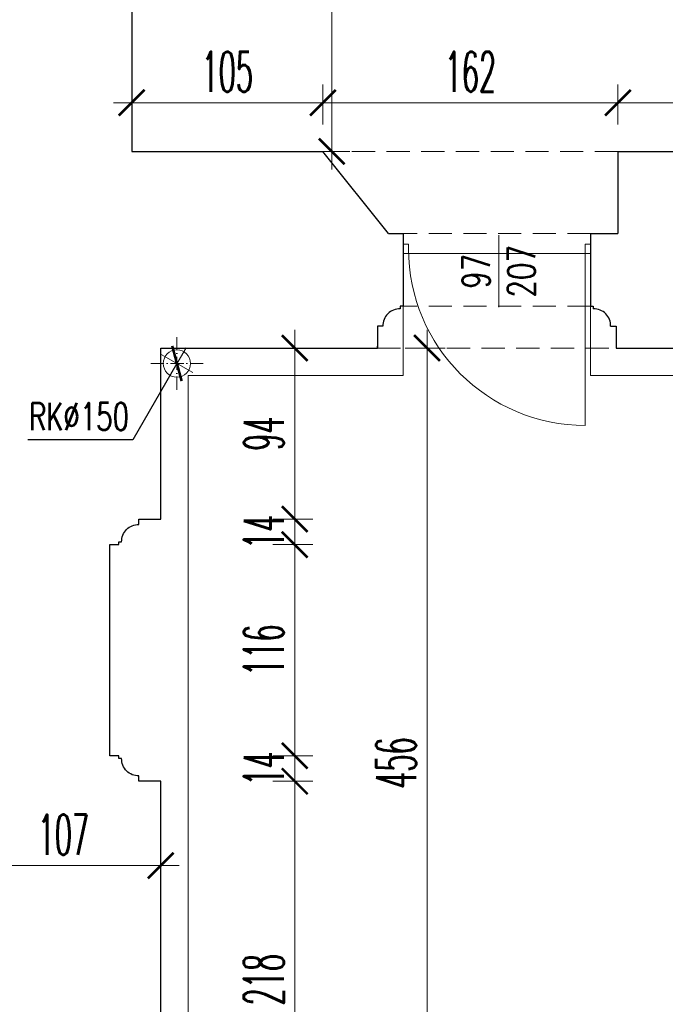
# Model space of a CAD drawing. Header units: millimetres. Extents: x -5207 to 173417, y -28809 to -6400.
# Tile 235 of 256: x 9982 to 10336, y -13309 to -12768. Entities that reach past the tile are written whole.
import ezdxf

# ---------------------------------------------------------------- set-up
doc = ezdxf.new("R2010")
doc.units = ezdxf.units.MM
doc.linetypes.add('ACAD_ISO10W100', pattern=[18, 12, -3, 0, -3])
doc.linetypes.add('HIDDEN', pattern=[9.525, 6.35, -3.175])
for name, color, linetype, lineweight in [('m_cienka', 6, 'Continuous', 5), ('m_stolarka', 52, 'Continuous', 9), ('m_tekst', 7, 'Continuous', 13), ('m_wymiary', 1, 'Continuous', 9), ('m_ściany', 90, 'Continuous', 30)]:
    doc.layers.add(name, color=color, linetype=linetype, lineweight=lineweight)
doc.styles.add('DIM', font='dim', dxfattribs={"width": 0.75})
doc.styles.get("Standard").update_dxf_attribs({"font": 'txt.shx'})
doc.styles.add('styl1', font='simplex.shx', dxfattribs={"width": 0.75})
doc.styles.add('WYM', font='simplex.shx', dxfattribs={"width": 0.5})
doc.dimstyles.new('YAROVY', dxfattribs={"dimtxt": 12, "dimasz": 2, "dimexe": 0, "dimexo": 0, "dimgap": 4, "dimtad": 3, "dimdec": 1, "dimrnd": 0.5, "dimdsep": 46, "dimtxsty": 'DIM', "dimblk": 'YARA', "dimcen": 5, "dimse1": 1, "dimse2": 1, "dimclrd": 1, "dimclrt": 3, "dimadec": 0, "dimazin": 0, "dimtfac": 1, "dimtdec": 1, "dimtmove": 0, "dimatfit": 3, "dimldrblk": 'YARA', "dimfxl": 1, "dimtolj": 1, "dimtzin": 0, "dimarcsym": 0})
doc.dimstyles.new('ZOL_3DPROJEKT100', dxfattribs={"dimscale": 2, "dimtxt": 10, "dimasz": 5, "dimexe": 0, "dimexo": 0, "dimgap": 3, "dimtad": 1, "dimdec": 1, "dimrnd": 0.5, "dimdsep": 46, "dimtxsty": 'WYM', "dimblk1": 'YARA', "dimblk2": 'YARA', "dimsah": 1, "dimcen": 1.2, "dimdle": 6, "dimclrd": 1, "dimclre": 250, "dimclrt": 7, "dimadec": 1, "dimazin": 0, "dimtfac": 1, "dimtdec": 1, "dimtix": 1, "dimtmove": 2, "dimatfit": 3, "dimldrblk": 'WW', "dimfxl": 1, "dimfxlon": 1, "dimtolj": 1, "dimtzin": 0, "dimlwd": -1, "dimlwe": 0, "dimarcsym": 0})

# ---------------------------------------------------------------- blocks, each defined once
blk = doc.blocks.new('DIMTICK')
for p, q in [((0, 1), (0, -1)), ((-1, 0), (1, 0))]:
    blk.add_line(p, q)
at = {"const_width": 0.141}
blk.add_lwpolyline([(0.707, 0.707), (-0.707, -0.707)], dxfattribs=at)
blk = doc.blocks.new('YARA')
at = {"layer": 'm_wymiary'}
blk.add_blockref('DIMTICK', (0, 0), dxfattribs=at)
blk = doc.blocks.new('*D4369')
at = {"layer": 'Defpoints', "color": 0, "ltscale": 2, "transparency": 16777216}
for p in [(9987.45, -9859.27), (8512.62, -13404.27), (9987.45, -13404.27)]:
    blk.add_point(p, dxfattribs=at)
at = {"layer": 'm_wymiary', "color": 250, "linetype": 'HIDDEN', "lineweight": 0, "ltscale": 2, "transparency": 16777216}
for p, q in [((8524.62, -9859.27), (8512.62, -9859.27)), ((8524.62, -13404.27), (8512.62, -13404.27))]:
    blk.add_line(p, q, dxfattribs=at)
at = {"layer": 'm_wymiary', "color": 1, "ltscale": 2, "transparency": 16777216}
blk.add_line((8512.62, -9869.27), (8512.62, -13394.27), dxfattribs=at)
at = {"layer": 'm_wymiary', "color": 1, "ltscale": 2, "transparency": 16777216, "xscale": 10, "yscale": 10, "zscale": 10}
for p, rotation in [((8512.62, -9859.27), 90), ((8512.62, -13404.27), 270)]:
    blk.add_blockref('YARA', p, dxfattribs=dict(at, rotation=rotation))
at = {"layer": 'm_wymiary', "color": 7, "ltscale": 2, "transparency": 16777216, "insert": (8495.62, -11631.77), "char_height": 22, "attachment_point": 5, "rotation": 90, "style": 'WYM'}
blk.add_mtext('\\A1;3545', dxfattribs=at)
blk = doc.blocks.new('WW')
at = {"ltscale": 2}
for p, q in [((3, 3), (-3, -3)), ((0, -3), (0, 3)), ((-6.31, 0), (6.1, 0))]:
    blk.add_line(p, q, dxfattribs=at)
blk = doc.blocks.new('*D4441')
at = {"layer": 'Defpoints', "color": 0, "ltscale": 2, "transparency": 16777216}
for p in [(10178.45, -12947.2), (10059.45, -13404.27), (10178.45, -13610.98)]:
    blk.add_point(p, dxfattribs=at)
at = {"layer": 'm_wymiary', "color": 250, "linetype": 'HIDDEN', "lineweight": 0, "ltscale": 2, "transparency": 16777216}
for p, q in [((10059.45, -13598.98), (10059.45, -13610.98)), ((10178.45, -13598.98), (10178.45, -13610.98))]:
    blk.add_line(p, q, dxfattribs=at)
at = {"layer": 'm_wymiary', "color": 1, "ltscale": 2, "transparency": 16777216}
blk.add_line((10069.45, -13610.98), (10168.45, -13610.98), dxfattribs=at)
at = {"layer": 'm_wymiary', "color": 1, "ltscale": 2, "transparency": 16777216, "xscale": 10, "yscale": 10, "zscale": 10, "rotation": 180}
blk.add_blockref('YARA', (10059.45, -13610.98), dxfattribs=at)
at = {"layer": 'm_wymiary', "color": 1, "ltscale": 2, "transparency": 16777216, "xscale": 10, "yscale": 10, "zscale": 10}
blk.add_blockref('YARA', (10178.45, -13610.98), dxfattribs=at)
at = {"layer": 'm_wymiary', "color": 7, "ltscale": 2, "transparency": 16777216, "insert": (10118.95, -13593.98), "char_height": 22, "attachment_point": 5, "style": 'WYM'}
blk.add_mtext('\\A1;119', dxfattribs=at)
blk = doc.blocks.new('*D4442')
at = {"layer": 'Defpoints', "color": 0, "ltscale": 2, "transparency": 16777216}
for p in [(10192.45, -12912.09), (10178.45, -12947.2), (10192.45, -13610.98)]:
    blk.add_point(p, dxfattribs=at)
at = {"layer": 'm_wymiary', "color": 250, "linetype": 'HIDDEN', "lineweight": 0, "ltscale": 2, "transparency": 16777216}
for p, q in [((10178.45, -13598.98), (10178.45, -13610.98)), ((10192.45, -13598.98), (10192.45, -13610.98))]:
    blk.add_line(p, q, dxfattribs=at)
at = {"layer": 'm_wymiary', "color": 1, "ltscale": 2, "transparency": 16777216}
for p, q in [((10168.45, -13610.98), (10158.45, -13610.98)), ((10178.45, -13610.98), (10192.45, -13610.98)), ((10202.45, -13610.98), (10212.45, -13610.98))]:
    blk.add_line(p, q, dxfattribs=at)
at = {"layer": 'm_wymiary', "color": 1, "ltscale": 2, "transparency": 16777216, "xscale": 10, "yscale": 10, "zscale": 10}
blk.add_blockref('YARA', (10178.45, -13610.98), dxfattribs=at)
at = {"layer": 'm_wymiary', "color": 1, "ltscale": 2, "transparency": 16777216, "xscale": 10, "yscale": 10, "zscale": 10, "rotation": 180}
blk.add_blockref('YARA', (10192.45, -13610.98), dxfattribs=at)
at = {"layer": 'm_wymiary', "color": 7, "ltscale": 2, "transparency": 16777216, "insert": (10185.45, -13593.98), "char_height": 22, "attachment_point": 5, "style": 'WYM'}
blk.add_mtext('\\A1;14', dxfattribs=at)
blk = doc.blocks.new('*D4443')
at = {"layer": 'Defpoints', "color": 0, "ltscale": 2, "transparency": 16777216}
for p in [(10192.45, -12912.09), (10295.45, -12912.09), (10295.45, -13610.98)]:
    blk.add_point(p, dxfattribs=at)
at = {"layer": 'm_wymiary', "color": 250, "linetype": 'HIDDEN', "lineweight": 0, "ltscale": 2, "transparency": 16777216}
for p, q in [((10192.45, -13598.98), (10192.45, -13610.98)), ((10295.45, -13598.98), (10295.45, -13610.98))]:
    blk.add_line(p, q, dxfattribs=at)
at = {"layer": 'm_wymiary', "color": 1, "ltscale": 2, "transparency": 16777216}
blk.add_line((10202.45, -13610.98), (10285.45, -13610.98), dxfattribs=at)
at = {"layer": 'm_wymiary', "color": 1, "ltscale": 2, "transparency": 16777216, "xscale": 10, "yscale": 10, "zscale": 10, "rotation": 180}
blk.add_blockref('YARA', (10192.45, -13610.98), dxfattribs=at)
at = {"layer": 'm_wymiary', "color": 1, "ltscale": 2, "transparency": 16777216, "xscale": 10, "yscale": 10, "zscale": 10}
blk.add_blockref('YARA', (10295.45, -13610.98), dxfattribs=at)
at = {"layer": 'm_wymiary', "color": 7, "ltscale": 2, "transparency": 16777216, "insert": (10243.95, -13593.98), "char_height": 22, "attachment_point": 5, "style": 'WYM'}
blk.add_mtext('\\A1;103', dxfattribs=at)
blk = doc.blocks.new('*D4444')
at = {"layer": 'Defpoints', "color": 0, "ltscale": 2, "transparency": 16777216}
for p in [(10295.45, -12912.09), (10309.45, -12948.27), (10309.45, -13610.98)]:
    blk.add_point(p, dxfattribs=at)
at = {"layer": 'm_wymiary', "color": 250, "linetype": 'HIDDEN', "lineweight": 0, "ltscale": 2, "transparency": 16777216}
for p, q in [((10295.45, -13598.98), (10295.45, -13610.98)), ((10309.45, -13598.98), (10309.45, -13610.98))]:
    blk.add_line(p, q, dxfattribs=at)
at = {"layer": 'm_wymiary', "color": 1, "ltscale": 2, "transparency": 16777216}
for p, q in [((10285.45, -13610.98), (10275.45, -13610.98)), ((10295.45, -13610.98), (10309.45, -13610.98)), ((10319.45, -13610.98), (10329.45, -13610.98))]:
    blk.add_line(p, q, dxfattribs=at)
at = {"layer": 'm_wymiary', "color": 1, "ltscale": 2, "transparency": 16777216, "xscale": 10, "yscale": 10, "zscale": 10}
blk.add_blockref('YARA', (10295.45, -13610.98), dxfattribs=at)
at = {"layer": 'm_wymiary', "color": 1, "ltscale": 2, "transparency": 16777216, "xscale": 10, "yscale": 10, "zscale": 10, "rotation": 180}
blk.add_blockref('YARA', (10309.45, -13610.98), dxfattribs=at)
at = {"layer": 'm_wymiary', "color": 7, "ltscale": 2, "transparency": 16777216, "insert": (10302.45, -13593.98), "char_height": 22, "attachment_point": 5, "style": 'WYM'}
blk.add_mtext('\\A1;14', dxfattribs=at)
blk = doc.blocks.new('*D4445')
at = {"layer": 'Defpoints', "color": 0, "ltscale": 2, "transparency": 16777216}
for p in [(10309.45, -12948.27), (10492.45, -12948.27), (10492.45, -13610.98)]:
    blk.add_point(p, dxfattribs=at)
at = {"layer": 'm_wymiary', "color": 250, "linetype": 'HIDDEN', "lineweight": 0, "ltscale": 2, "transparency": 16777216}
for p, q in [((10309.45, -13598.98), (10309.45, -13610.98)), ((10492.45, -13598.98), (10492.45, -13610.98))]:
    blk.add_line(p, q, dxfattribs=at)
at = {"layer": 'm_wymiary', "color": 1, "ltscale": 2, "transparency": 16777216}
blk.add_line((10319.45, -13610.98), (10482.45, -13610.98), dxfattribs=at)
at = {"layer": 'm_wymiary', "color": 1, "ltscale": 2, "transparency": 16777216, "xscale": 10, "yscale": 10, "zscale": 10, "rotation": 180}
blk.add_blockref('YARA', (10309.45, -13610.98), dxfattribs=at)
at = {"layer": 'm_wymiary', "color": 1, "ltscale": 2, "transparency": 16777216, "xscale": 10, "yscale": 10, "zscale": 10}
blk.add_blockref('YARA', (10492.45, -13610.98), dxfattribs=at)
at = {"layer": 'm_wymiary', "color": 7, "ltscale": 2, "transparency": 16777216, "insert": (10400.95, -13593.98), "char_height": 22, "attachment_point": 5, "style": 'WYM'}
blk.add_mtext('\\A1;183', dxfattribs=at)
blk = doc.blocks.new('*D4505')
at = {"layer": 'Defpoints', "color": 0, "ltscale": 2, "transparency": 16777216}
for p in [(10059.45, -13186.27), (10133, -13186.27), (10059.45, -13404.27)]:
    blk.add_point(p, dxfattribs=at)
at = {"layer": 'm_wymiary', "color": 250, "linetype": 'HIDDEN', "lineweight": 0, "ltscale": 2, "transparency": 16777216}
for p, q in [((10121, -13186.27), (10133, -13186.27)), ((10121, -13404.27), (10133, -13404.27))]:
    blk.add_line(p, q, dxfattribs=at)
at = {"layer": 'm_wymiary', "color": 1, "ltscale": 2, "transparency": 16777216}
blk.add_line((10133, -13394.27), (10133, -13196.27), dxfattribs=at)
at = {"layer": 'm_wymiary', "color": 1, "ltscale": 2, "transparency": 16777216, "xscale": 10, "yscale": 10, "zscale": 10}
for p, rotation in [((10133, -13186.27), 90), ((10133, -13404.27), 270)]:
    blk.add_blockref('YARA', p, dxfattribs=dict(at, rotation=rotation))
at = {"layer": 'm_wymiary', "color": 7, "ltscale": 2, "transparency": 16777216, "insert": (10116, -13295.27), "char_height": 22, "attachment_point": 5, "rotation": 90, "style": 'WYM'}
blk.add_mtext('\\A1;218', dxfattribs=at)
blk = doc.blocks.new('*D4506')
at = {"layer": 'Defpoints', "color": 0, "ltscale": 2, "transparency": 16777216}
for p in [(10031.45, -13172.27), (10133, -13172.27), (10059.45, -13186.27)]:
    blk.add_point(p, dxfattribs=at)
at = {"layer": 'm_wymiary', "color": 1, "ltscale": 2, "transparency": 16777216}
for p, q in [((10133, -13162.27), (10133, -13152.27)), ((10133, -13186.27), (10133, -13172.27)), ((10133, -13196.27), (10133, -13206.27))]:
    blk.add_line(p, q, dxfattribs=at)
at = {"layer": 'm_wymiary', "color": 250, "linetype": 'HIDDEN', "lineweight": 0, "ltscale": 2, "transparency": 16777216}
for p, q in [((10121, -13172.27), (10133, -13172.27)), ((10121, -13186.27), (10133, -13186.27))]:
    blk.add_line(p, q, dxfattribs=at)
at = {"layer": 'm_wymiary', "color": 1, "ltscale": 2, "transparency": 16777216, "xscale": 10, "yscale": 10, "zscale": 10}
for p, rotation in [((10133, -13172.27), 270), ((10133, -13186.27), 90)]:
    blk.add_blockref('YARA', p, dxfattribs=dict(at, rotation=rotation))
at = {"layer": 'm_wymiary', "color": 7, "ltscale": 2, "transparency": 16777216, "insert": (10116, -13179.27), "char_height": 22, "attachment_point": 5, "rotation": 90, "style": 'WYM'}
blk.add_mtext('\\A1;14', dxfattribs=at)
blk = doc.blocks.new('*D4507')
at = {"layer": 'Defpoints', "color": 0, "ltscale": 2, "transparency": 16777216}
for p in [(10031.45, -13056.27), (10133, -13056.27), (10031.45, -13172.27)]:
    blk.add_point(p, dxfattribs=at)
at = {"layer": 'm_wymiary', "color": 250, "linetype": 'HIDDEN', "lineweight": 0, "ltscale": 2, "transparency": 16777216}
for p, q in [((10121, -13056.27), (10133, -13056.27)), ((10121, -13172.27), (10133, -13172.27))]:
    blk.add_line(p, q, dxfattribs=at)
at = {"layer": 'm_wymiary', "color": 1, "ltscale": 2, "transparency": 16777216}
blk.add_line((10133, -13162.27), (10133, -13066.27), dxfattribs=at)
at = {"layer": 'm_wymiary', "color": 1, "ltscale": 2, "transparency": 16777216, "xscale": 10, "yscale": 10, "zscale": 10}
for p, rotation in [((10133, -13056.27), 90), ((10133, -13172.27), 270)]:
    blk.add_blockref('YARA', p, dxfattribs=dict(at, rotation=rotation))
at = {"layer": 'm_wymiary', "color": 7, "ltscale": 2, "transparency": 16777216, "insert": (10116, -13114.27), "char_height": 22, "attachment_point": 5, "rotation": 90, "style": 'WYM'}
blk.add_mtext('\\A1;116', dxfattribs=at)
blk = doc.blocks.new('*D4508')
at = {"layer": 'Defpoints', "color": 0, "ltscale": 2, "transparency": 16777216}
for p in [(10059.45, -13042.27), (10133, -13042.27), (10031.45, -13056.27)]:
    blk.add_point(p, dxfattribs=at)
at = {"layer": 'm_wymiary', "color": 1, "ltscale": 2, "transparency": 16777216}
for p, q in [((10133, -13032.27), (10133, -13022.27)), ((10133, -13056.27), (10133, -13042.27)), ((10133, -13066.27), (10133, -13076.27))]:
    blk.add_line(p, q, dxfattribs=at)
at = {"layer": 'm_wymiary', "color": 250, "linetype": 'HIDDEN', "lineweight": 0, "ltscale": 2, "transparency": 16777216}
for p, q in [((10121, -13042.27), (10133, -13042.27)), ((10121, -13056.27), (10133, -13056.27))]:
    blk.add_line(p, q, dxfattribs=at)
at = {"layer": 'm_wymiary', "color": 1, "ltscale": 2, "transparency": 16777216, "xscale": 10, "yscale": 10, "zscale": 10}
for p, rotation in [((10133, -13042.27), 270), ((10133, -13056.27), 90)]:
    blk.add_blockref('YARA', p, dxfattribs=dict(at, rotation=rotation))
at = {"layer": 'm_wymiary', "color": 7, "ltscale": 2, "transparency": 16777216, "insert": (10116, -13049.27), "char_height": 22, "attachment_point": 5, "rotation": 90, "style": 'WYM'}
blk.add_mtext('\\A1;14', dxfattribs=at)
blk = doc.blocks.new('*D4509')
at = {"layer": 'Defpoints', "color": 0, "ltscale": 2, "transparency": 16777216}
for p in [(10059.45, -12948.27), (10133, -12948.27), (10059.45, -13042.27)]:
    blk.add_point(p, dxfattribs=at)
at = {"layer": 'm_wymiary', "color": 250, "linetype": 'HIDDEN', "lineweight": 0, "ltscale": 2, "transparency": 16777216}
for p, q in [((10121, -12948.27), (10133, -12948.27)), ((10121, -13042.27), (10133, -13042.27))]:
    blk.add_line(p, q, dxfattribs=at)
at = {"layer": 'm_wymiary', "color": 1, "ltscale": 2, "transparency": 16777216}
blk.add_line((10133, -13032.27), (10133, -12958.27), dxfattribs=at)
at = {"layer": 'm_wymiary', "color": 1, "ltscale": 2, "transparency": 16777216, "xscale": 10, "yscale": 10, "zscale": 10}
for p, rotation in [((10133, -12948.27), 90), ((10133, -13042.27), 270)]:
    blk.add_blockref('YARA', p, dxfattribs=dict(at, rotation=rotation))
at = {"layer": 'm_wymiary', "color": 7, "ltscale": 2, "transparency": 16777216, "insert": (10116, -12995.27), "char_height": 22, "attachment_point": 5, "rotation": 90, "style": 'WYM'}
blk.add_mtext('\\A1;94', dxfattribs=at)
blk = doc.blocks.new('*D4510')
at = {"layer": 'Defpoints', "color": 0, "ltscale": 2, "transparency": 16777216}
for p in [(10059.45, -12948.27), (10205.64, -12948.27), (10059.45, -13404.27)]:
    blk.add_point(p, dxfattribs=at)
at = {"layer": 'm_wymiary', "color": 250, "linetype": 'HIDDEN', "lineweight": 0, "ltscale": 2, "transparency": 16777216}
for p, q in [((10193.64, -12948.27), (10205.64, -12948.27)), ((10193.64, -13404.27), (10205.64, -13404.27))]:
    blk.add_line(p, q, dxfattribs=at)
at = {"layer": 'm_wymiary', "color": 1, "ltscale": 2, "transparency": 16777216}
blk.add_line((10205.64, -13394.27), (10205.64, -12958.27), dxfattribs=at)
at = {"layer": 'm_wymiary', "color": 1, "ltscale": 2, "transparency": 16777216, "xscale": 10, "yscale": 10, "zscale": 10}
for p, rotation in [((10205.64, -12948.27), 90), ((10205.64, -13404.27), 270)]:
    blk.add_blockref('YARA', p, dxfattribs=dict(at, rotation=rotation))
at = {"layer": 'm_wymiary', "color": 7, "ltscale": 2, "transparency": 16777216, "insert": (10188.64, -13176.27), "char_height": 22, "attachment_point": 5, "rotation": 90, "style": 'WYM'}
blk.add_mtext('\\A1;456', dxfattribs=at)
blk = doc.blocks.new('*D4514')
at = {"layer": 'Defpoints', "color": 0, "ltscale": 2, "transparency": 16777216}
for p in [(8925.45, -12254.27), (10059.45, -13404.27), (10059.45, -13660.98)]:
    blk.add_point(p, dxfattribs=at)
at = {"layer": 'm_wymiary', "color": 250, "linetype": 'HIDDEN', "lineweight": 0, "ltscale": 2, "transparency": 16777216}
for p, q in [((8925.45, -13648.98), (8925.45, -13660.98)), ((10059.45, -13648.98), (10059.45, -13660.98))]:
    blk.add_line(p, q, dxfattribs=at)
at = {"layer": 'm_wymiary', "color": 1, "ltscale": 2, "transparency": 16777216}
blk.add_line((8935.45, -13660.98), (10049.45, -13660.98), dxfattribs=at)
at = {"layer": 'm_wymiary', "color": 1, "ltscale": 2, "transparency": 16777216, "xscale": 10, "yscale": 10, "zscale": 10, "rotation": 180}
blk.add_blockref('YARA', (8925.45, -13660.98), dxfattribs=at)
at = {"layer": 'm_wymiary', "color": 1, "ltscale": 2, "transparency": 16777216, "xscale": 10, "yscale": 10, "zscale": 10}
blk.add_blockref('YARA', (10059.45, -13660.98), dxfattribs=at)
at = {"layer": 'm_wymiary', "color": 7, "ltscale": 2, "transparency": 16777216, "insert": (9492.45, -13643.98), "char_height": 22, "attachment_point": 5, "style": 'WYM'}
blk.add_mtext('\\A1;1134', dxfattribs=at)
blk = doc.blocks.new('*D4515')
at = {"layer": 'Defpoints', "color": 0, "ltscale": 2, "transparency": 16777216}
for p in [(11753.45, -13268.27), (10059.45, -13404.27), (11753.45, -13660.98)]:
    blk.add_point(p, dxfattribs=at)
at = {"layer": 'm_wymiary', "color": 250, "linetype": 'HIDDEN', "lineweight": 0, "ltscale": 2, "transparency": 16777216}
for p, q in [((10059.45, -13648.98), (10059.45, -13660.98)), ((11753.45, -13648.98), (11753.45, -13660.98))]:
    blk.add_line(p, q, dxfattribs=at)
at = {"layer": 'm_wymiary', "color": 1, "ltscale": 2, "transparency": 16777216}
blk.add_line((10069.45, -13660.98), (11743.45, -13660.98), dxfattribs=at)
at = {"layer": 'm_wymiary', "color": 1, "ltscale": 2, "transparency": 16777216, "xscale": 10, "yscale": 10, "zscale": 10, "rotation": 180}
blk.add_blockref('YARA', (10059.45, -13660.98), dxfattribs=at)
at = {"layer": 'm_wymiary', "color": 1, "ltscale": 2, "transparency": 16777216, "xscale": 10, "yscale": 10, "zscale": 10}
blk.add_blockref('YARA', (11753.45, -13660.98), dxfattribs=at)
at = {"layer": 'm_wymiary', "color": 7, "ltscale": 2, "transparency": 16777216, "insert": (10906.45, -13643.98), "char_height": 22, "attachment_point": 5, "style": 'WYM'}
blk.add_mtext('\\A1;1694', dxfattribs=at)
blk = doc.blocks.new('*D4520')
at = {"layer": 'Defpoints', "color": 0, "ltscale": 2, "transparency": 16777216}
for p in [(8808.45, -11811.8), (15193.45, -11811.8), (15193.45, -13710.98)]:
    blk.add_point(p, dxfattribs=at)
at = {"layer": 'm_wymiary', "color": 250, "linetype": 'HIDDEN', "lineweight": 0, "ltscale": 2, "transparency": 16777216}
for p, q in [((8808.45, -13698.98), (8808.45, -13710.98)), ((15193.45, -13698.98), (15193.45, -13710.98))]:
    blk.add_line(p, q, dxfattribs=at)
at = {"layer": 'm_wymiary', "color": 1, "ltscale": 2, "transparency": 16777216}
blk.add_line((8818.45, -13710.98), (15183.45, -13710.98), dxfattribs=at)
at = {"layer": 'm_wymiary', "color": 1, "ltscale": 2, "transparency": 16777216, "xscale": 10, "yscale": 10, "zscale": 10, "rotation": 180}
blk.add_blockref('YARA', (8808.45, -13710.98), dxfattribs=at)
at = {"layer": 'm_wymiary', "color": 1, "ltscale": 2, "transparency": 16777216, "xscale": 10, "yscale": 10, "zscale": 10}
blk.add_blockref('YARA', (15193.45, -13710.98), dxfattribs=at)
at = {"layer": 'm_wymiary', "color": 7, "ltscale": 2, "transparency": 16777216, "insert": (12000.95, -13693.98), "char_height": 22, "attachment_point": 5, "style": 'WYM'}
blk.add_mtext('\\A1;6385', dxfattribs=at)
blk = doc.blocks.new('*D4771')
at = {"layer": 'Defpoints', "color": 0, "ltscale": 2, "transparency": 16777216}
for p in [(10059.45, -13232.6), (10059.45, -13239.16), (9952.45, -13299.27)]:
    blk.add_point(p, dxfattribs=at)
at = {"layer": 'm_wymiary', "color": 250, "linetype": 'HIDDEN', "lineweight": 0, "ltscale": 2, "transparency": 16777216}
for p, q in [((9952.45, -13244.6), (9952.45, -13232.6)), ((10059.45, -13239.16), (10059.45, -13232.6))]:
    blk.add_line(p, q, dxfattribs=at)
at = {"layer": 'm_wymiary', "color": 1, "ltscale": 2, "transparency": 16777216}
blk.add_line((9962.45, -13232.6), (10049.45, -13232.6), dxfattribs=at)
at = {"layer": 'm_wymiary', "color": 1, "ltscale": 2, "transparency": 16777216, "xscale": 10, "yscale": 10, "zscale": 10, "rotation": 180}
blk.add_blockref('YARA', (9952.45, -13232.6), dxfattribs=at)
at = {"layer": 'm_wymiary', "color": 1, "ltscale": 2, "transparency": 16777216, "xscale": 10, "yscale": 10, "zscale": 10}
blk.add_blockref('YARA', (10059.45, -13232.6), dxfattribs=at)
at = {"layer": 'm_wymiary', "color": 7, "ltscale": 2, "transparency": 16777216, "insert": (10005.95, -13215.6), "char_height": 22, "attachment_point": 5, "style": 'WYM'}
blk.add_mtext('\\A1;107', dxfattribs=at)
blk = doc.blocks.new('*D4833')
at = {"layer": 'Defpoints', "color": 0, "ltscale": 2, "transparency": 16777216}
for p in [(10310.45, -12813.5), (10310.45, -12840.27), (10492.45, -12840.27)]:
    blk.add_point(p, dxfattribs=at)
at = {"layer": 'm_wymiary', "color": 250, "linetype": 'HIDDEN', "lineweight": 0, "ltscale": 2, "transparency": 16777216}
for p, q in [((10310.45, -12825.5), (10310.45, -12813.5)), ((10492.45, -12825.5), (10492.45, -12813.5))]:
    blk.add_line(p, q, dxfattribs=at)
at = {"layer": 'm_wymiary', "color": 1, "ltscale": 2, "transparency": 16777216}
blk.add_line((10482.45, -12813.5), (10320.45, -12813.5), dxfattribs=at)
at = {"layer": 'm_wymiary', "color": 1, "ltscale": 2, "transparency": 16777216, "xscale": 10, "yscale": 10, "zscale": 10, "rotation": 180}
blk.add_blockref('YARA', (10310.45, -12813.5), dxfattribs=at)
at = {"layer": 'm_wymiary', "color": 1, "ltscale": 2, "transparency": 16777216, "xscale": 10, "yscale": 10, "zscale": 10}
blk.add_blockref('YARA', (10492.45, -12813.5), dxfattribs=at)
at = {"layer": 'm_wymiary', "color": 7, "ltscale": 2, "transparency": 16777216, "insert": (10401.45, -12796.5), "char_height": 22, "attachment_point": 5, "style": 'WYM'}
blk.add_mtext('\\A1;182', dxfattribs=at)
blk = doc.blocks.new('*D4834')
at = {"layer": 'Defpoints', "color": 0, "ltscale": 2, "transparency": 16777216}
for p in [(10148.45, -12813.5), (10148.45, -12840.27), (10310.45, -12840.27)]:
    blk.add_point(p, dxfattribs=at)
at = {"layer": 'm_wymiary', "color": 250, "linetype": 'HIDDEN', "lineweight": 0, "ltscale": 2, "transparency": 16777216}
for p, q in [((10148.45, -12825.5), (10148.45, -12813.5)), ((10310.45, -12825.5), (10310.45, -12813.5))]:
    blk.add_line(p, q, dxfattribs=at)
at = {"layer": 'm_wymiary', "color": 1, "ltscale": 2, "transparency": 16777216}
blk.add_line((10300.45, -12813.5), (10158.45, -12813.5), dxfattribs=at)
at = {"layer": 'm_wymiary', "color": 1, "ltscale": 2, "transparency": 16777216, "xscale": 10, "yscale": 10, "zscale": 10, "rotation": 180}
blk.add_blockref('YARA', (10148.45, -12813.5), dxfattribs=at)
at = {"layer": 'm_wymiary', "color": 1, "ltscale": 2, "transparency": 16777216, "xscale": 10, "yscale": 10, "zscale": 10}
blk.add_blockref('YARA', (10310.45, -12813.5), dxfattribs=at)
at = {"layer": 'm_wymiary', "color": 7, "ltscale": 2, "transparency": 16777216, "insert": (10229.45, -12796.5), "char_height": 22, "attachment_point": 5, "style": 'WYM'}
blk.add_mtext('\\A1;162', dxfattribs=at)
blk = doc.blocks.new('*D4835')
at = {"layer": 'Defpoints', "color": 0, "ltscale": 2, "transparency": 16777216}
for p in [(10043.45, -12813.5), (10148.45, -12840.27), (10043.45, -12841.27)]:
    blk.add_point(p, dxfattribs=at)
at = {"layer": 'm_wymiary', "color": 250, "linetype": 'HIDDEN', "lineweight": 0, "ltscale": 2, "transparency": 16777216}
for p, q in [((10043.45, -12825.5), (10043.45, -12813.5)), ((10148.45, -12825.5), (10148.45, -12813.5))]:
    blk.add_line(p, q, dxfattribs=at)
at = {"layer": 'm_wymiary', "color": 1, "ltscale": 2, "transparency": 16777216}
blk.add_line((10138.45, -12813.5), (10053.45, -12813.5), dxfattribs=at)
at = {"layer": 'm_wymiary', "color": 1, "ltscale": 2, "transparency": 16777216, "xscale": 10, "yscale": 10, "zscale": 10, "rotation": 180}
blk.add_blockref('YARA', (10043.45, -12813.5), dxfattribs=at)
at = {"layer": 'm_wymiary', "color": 1, "ltscale": 2, "transparency": 16777216, "xscale": 10, "yscale": 10, "zscale": 10}
blk.add_blockref('YARA', (10148.45, -12813.5), dxfattribs=at)
at = {"layer": 'm_wymiary', "color": 7, "ltscale": 2, "transparency": 16777216, "insert": (10095.95, -12796.5), "char_height": 22, "attachment_point": 5, "style": 'WYM'}
blk.add_mtext('\\A1;105', dxfattribs=at)
blk = doc.blocks.new('*D4914')
at = {"layer": 'Defpoints', "color": 0, "ltscale": 2, "transparency": 16777216}
for p in [(10206.91, -12160.27), (10148.45, -12840.27), (10153.32, -12840.27)]:
    blk.add_point(p, dxfattribs=at)
at = {"layer": 'm_wymiary', "color": 250, "linetype": 'HIDDEN', "lineweight": 0, "ltscale": 2, "transparency": 16777216}
for p, q in [((10165.32, -12160.27), (10153.32, -12160.27)), ((10148.45, -12840.27), (10153.32, -12840.27))]:
    blk.add_line(p, q, dxfattribs=at)
at = {"layer": 'm_wymiary', "color": 1, "ltscale": 2, "transparency": 16777216}
blk.add_line((10153.32, -12170.27), (10153.32, -12830.27), dxfattribs=at)
at = {"layer": 'm_wymiary', "color": 1, "ltscale": 2, "transparency": 16777216, "xscale": 10, "yscale": 10, "zscale": 10}
for p, rotation in [((10153.32, -12160.27), 90), ((10153.32, -12840.27), 270)]:
    blk.add_blockref('YARA', p, dxfattribs=dict(at, rotation=rotation))
at = {"layer": 'm_wymiary', "color": 7, "ltscale": 2, "transparency": 16777216, "insert": (10136.32, -12500.27), "char_height": 22, "attachment_point": 5, "rotation": 90, "style": 'WYM'}
blk.add_mtext('\\A1;680', dxfattribs=at)

msp = doc.modelspace()

# ---------------------------------------------------------------- linework, layer by layer
at = {"layer": 'm_cienka', "linetype": 'HIDDEN', "ltscale": 2}
for p, q in [((10310.447, -12840.2708), (10148.447, -12840.2708)), ((10295.447, -12885.2708), (10192.447, -12885.2708)), ((10295.447, -12925.2708), (10192.447, -12925.2708)), ((10178.447, -12948.2708), (10309.447, -12948.2708))]:
    msp.add_line(p, q, dxfattribs=at)
at = {"layer": 'm_cienka', "ltscale": 2}
for p, q in [((10245.0446, -12886.3306), (10245.0446, -12925.8814)), ((10195.447, -12896.2708), (10295.447, -12896.2708)), ((10295.447, -12925.2708), (10295.447, -12963.2708))]:
    msp.add_line(p, q, dxfattribs=at)
at = {"layer": 'm_cienka', "color": 250, "linetype": 'ACAD_ISO10W100', "ltscale": 0.6}
for p, q in [((10068.3017, -12971.1714), (10068.3017, -12942.3714)), ((10053.9017, -12956.7714), (10082.7017, -12956.7714))]:
    msp.add_line(p, q, dxfattribs=at)
at = {"layer": 'm_cienka', "ltscale": 2}
for points in [[(10192.447, -12963.2708), (10074.447, -12963.2708), (10074.447, -13419.2708), (8910.447, -13419.2708), (8910.447, -12429.2708)], [(10192.447, -12963.2708), (10192.447, -12963.2708), (10192.447, -12925.2708)], [(11884.447, -13268.2708), (11884.447, -13283.2708), (11738.447, -13283.2708), (11738.447, -13005.2708), (11710.447, -13005.2708), (11710.447, -12963.2708), (10295.447, -12963.2708)]]:
    msp.add_lwpolyline(points, dxfattribs=at)
msp.add_circle((10068.3017, -12956.7714), 7.5, dxfattribs=at)
at = {"layer": 'm_stolarka', "ltscale": 3}
msp.add_line((10292.447, -12893.7708), (10292.447, -12990.7708), dxfattribs=at)
at = {"layer": 'm_stolarka', "ltscale": 2}
for points in [[(10192.447, -12891.2708), (10192.447, -12896.2708), (10195.447, -12896.2708), (10195.447, -12891.2708)], [(10292.447, -12891.2708), (10292.447, -12896.2708), (10295.447, -12896.2708), (10295.447, -12891.2708)]]:
    msp.add_lwpolyline(points, close=True, dxfattribs=at)
at = {"layer": 'm_stolarka', "ltscale": 3}
msp.add_arc((10292.447, -12893.7708), 97, 180, 270, dxfattribs=at)
at = {"layer": 'm_ściany', "ltscale": 2}
for p, q in [((10043.447, -12160.2708), (10043.447, -12840.2708)), ((10043.447, -12840.2708), (10148.447, -12840.2708)), ((10184.447, -12885.2708), (10148.447, -12840.2708)), ((10310.447, -12840.2708), (10492.447, -12840.2708)), ((10310.447, -12840.2708), (10310.447, -12885.2708)), ((10184.447, -12885.2708), (10192.447, -12885.2708)), ((10192.447, -12885.2708), (10192.447, -12925.2708)), ((10295.447, -12885.2708), (10310.447, -12885.2708)), ((10295.447, -12885.2708), (10295.447, -12925.2708)), ((10295.447, -12925.2708), (10296.947, -12925.2708)), ((10296.947, -12925.2708), (10296.947, -12926.7708)), ((10306.447, -12936.2708), (10309.447, -12936.2708)), ((10309.447, -12936.2708), (10309.447, -12948.2708)), ((10309.447, -12948.2708), (10492.447, -12948.2708))]:
    msp.add_line(p, q, dxfattribs=at)
for points in [[(10192.447, -12925.2708), (10190.947, -12925.2708), (10190.947, -12926.7708, 0.44009543), (10181.447, -12936.2708), (10178.447, -12936.2708), (10178.447, -12948.2708), (10178.447, -12947.2004)], [(10059.447, -13404.2708), (10059.447, -13186.2708), (10059.447, -13186.2708), (10047.447, -13186.2708), (10047.447, -13183.2708, -0.44009543), (10037.947, -13173.7708), (10036.447, -13173.7708), (10036.447, -13172.2708), (10031.447, -13172.2708), (10031.447, -13056.2708), (10036.447, -13056.2708), (10036.447, -13054.7708), (10037.947, -13054.7708, -0.44009543), (10047.447, -13045.2708), (10047.447, -13042.2708), (10059.447, -13042.2708), (10059.447, -13042.2708), (10059.447, -12948.2708), (10178.447, -12948.2708)]]:
    msp.add_lwpolyline(points, format="xyb", dxfattribs=at)
msp.add_arc((10297.3457, -12935.8721), 9.1101, 357.49185, 92.50815, dxfattribs=at)

# ---------------------------------------------------------------- texts
at = {"layer": 'm_tekst', "ltscale": 3, "insert": (10245.0446, -12906.106), "char_height": 15, "attachment_point": 5, "rotation": 90, "style": 'styl1'}
msp.add_mtext_dynamic_manual_height_columns('97\\P207', width=53.056571, gutter_width=350, heights=[40], dxfattribs=at)
at = {"layer": 'm_tekst', "insert": (10041.963, -12978.4481), "char_height": 15, "attachment_point": 3}
msp.add_mtext('{\\Fsimplex|c238;\\W0.7;RK%%C150}', dxfattribs=at)

# ---------------------------------------------------------------- dimensions: what is measured, and where the dimension line sits
at = {"layer": 'm_wymiary', "ltscale": 2}
for base, p1, p2, picture, middle in [((8512.6202, -13404.2708), (9987.447, -9859.2708), (9987.447, -13404.2708), '*D4369', (8495.6202, -11631.7708)), ((10153.3164, -12840.2708), (10206.9073, -12160.2708), (10148.447, -12840.2708), '*D4914', (10136.3164, -12500.2708)), ((10133.0022, -12948.2708), (10059.447, -13042.2708), (10059.447, -12948.2708), '*D4509', (10116.0022, -12995.2708)), ((10205.6412, -12948.2708), (10059.447, -13404.2708), (10059.447, -12948.2708), '*D4510', (10188.6412, -13176.2708)), ((10133.0022, -13042.2708), (10031.447, -13056.2708), (10059.447, -13042.2708), '*D4508', (10116.0022, -13049.2708)), ((10133.0022, -13056.2708), (10031.447, -13172.2708), (10031.447, -13056.2708), '*D4507', (10116.0022, -13114.2708)), ((10133.0022, -13172.2708), (10059.447, -13186.2708), (10031.447, -13172.2708), '*D4506', (10116.0022, -13179.2708)), ((10133.0022, -13186.2708), (10059.447, -13404.2708), (10059.447, -13186.2708), '*D4505', (10116.0022, -13295.2708))]:
    dim = msp.add_linear_dim(base=base, p1=p1, p2=p2, angle=90, dimstyle='ZOL_3DPROJEKT100', override={"dimtxt": 11, "dimfxl": 6}, dxfattribs=at)
    dim.commit()
    dim.dimension.update_dxf_attribs({"geometry": picture, "text_midpoint": middle})
for base, p1, p2, picture, middle in [((15193.447, -13710.9816), (8808.447, -11811.8005), (15193.447, -11811.8005), '*D4520', (12000.947, -13693.9816)), ((10059.447, -13660.9816), (8925.447, -12254.2708), (10059.447, -13404.2708), '*D4514', (9492.447, -13643.9816)), ((10043.447, -12813.4968), (10148.447, -12840.2708), (10043.447, -12841.2708), '*D4835', (10095.947, -12796.4968)), ((10148.447, -12813.4968), (10310.447, -12840.2708), (10148.447, -12840.2708), '*D4834', (10229.447, -12796.4968)), ((10310.447, -12813.4968), (10492.447, -12840.2708), (10310.447, -12840.2708), '*D4833', (10401.447, -12796.4968)), ((10192.447, -13610.9816), (10178.447, -12947.2004), (10192.447, -12912.0922), '*D4442', (10185.447, -13593.9816)), ((10295.447, -13610.9816), (10192.447, -12912.0922), (10295.447, -12912.0922), '*D4443', (10243.947, -13593.9816)), ((10309.447, -13610.9816), (10295.447, -12912.0922), (10309.447, -12948.2708), '*D4444', (10302.447, -13593.9816)), ((10178.447, -13610.9816), (10059.447, -13404.2708), (10178.447, -12947.2004), '*D4441', (10118.947, -13593.9816)), ((10492.447, -13610.9816), (10309.447, -12948.2708), (10492.447, -12948.2708), '*D4445', (10400.947, -13593.9816)), ((10059.447, -13232.5989), (9952.447, -13299.2708), (10059.447, -13239.1564), '*D4771', (10005.947, -13215.5989)), ((11753.447, -13660.9816), (10059.447, -13404.2708), (11753.447, -13268.2708), '*D4515', (10906.447, -13643.9816))]:
    dim = msp.add_linear_dim(base=base, p1=p1, p2=p2, dimstyle='ZOL_3DPROJEKT100', override={"dimtxt": 11, "dimfxl": 6}, dxfattribs=at)
    dim.commit()
    dim.dimension.update_dxf_attribs({"geometry": picture, "text_midpoint": middle})

# ---------------------------------------------------------------- leaders
at = {"layer": 'm_tekst', "color": 6}
msp.add_leader([(10068.3017, -12956.7714), (10044.1203, -12998.6328), (9986.4585, -12998.6328)], dimstyle='YAROVY', override={"dimasz": 10, "dimgap": 4, "dimtad": 0}, dxfattribs=at)

doc.saveas('drawing.dxf')
